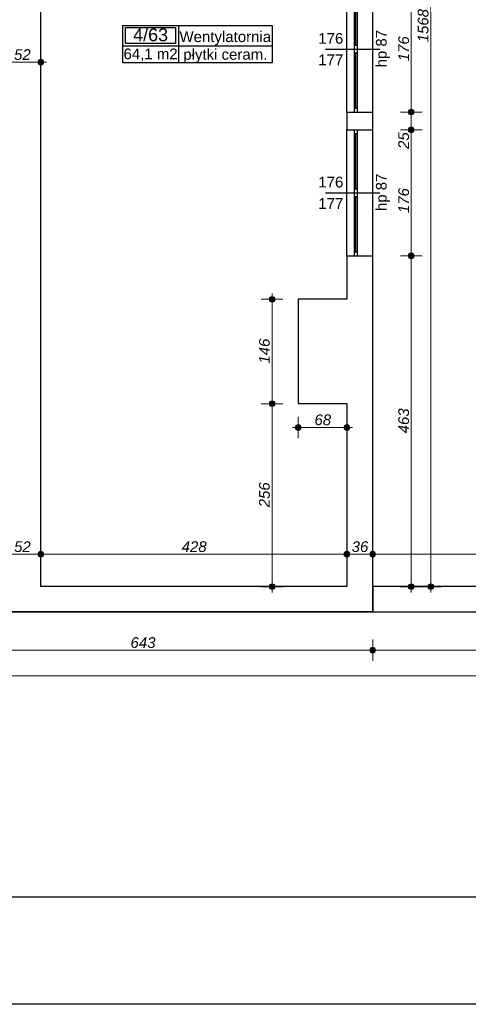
# Model space of a CAD drawing. Header units: millimetres. Extents: x -170998 to -45998, y 10557 to 52557.
# Tile 77 of 92: x -86213 to -79941, y 10557 to 24331. Entities that reach past the tile are written whole.
import ezdxf
from ezdxf.enums import TextEntityAlignment as Align

# ---------------------------------------------------------------- set-up
doc = ezdxf.new("R2010")
doc.units = ezdxf.units.MM
doc.header["$MEASUREMENT"] = 0
doc.linetypes.add('Wipeout_Contour', pattern=[1000, 0, -1000])
for name, color, linetype in [('Obiekt', 7, 'Continuous'), ('Okno', 7, 'Continuous'), ('Polilinia', 7, 'Continuous'), ('Strefa', 7, 'Continuous'), ('Strop', 7, 'Continuous'), ('Słup', 7, 'Continuous'), ('Wymiary', 7, 'Continuous'), ('Ściana', 7, 'Continuous')]:
    doc.layers.add(name, color=color, linetype=linetype)
doc.styles.add('Arial', font='txt')
doc.dimstyles.new('GENERATED_STYLE__1', dxfattribs={"dimtxt": 150, "dimasz": 152, "dimexe": 0.18, "dimexo": 0, "dimgap": 0.09, "dimtad": 1, "dimtih": 1, "dimtoh": 1, "dimlfac": 0.1, "dimzin": 0, "dimdsep": 46, "dimtxsty": 'Arial', "dimblk": 'ARROWHEAD_11', "dimblk1": 'ARROWHEAD_11', "dimblk2": 'ARROWHEAD_11', "dimcen": 0.09, "dimclrd": 114, "dimclre": 114, "dimclrt": 114, "dimazin": 0, "dimtfac": 1, "dimtdec": 4, "dimtmove": 0, "dimatfit": 3, "dimfxl": 1, "dimtolj": 1, "dimtzin": 0, "dimarcsym": 0})
doc.dimstyles.new('GENERATED_STYLE__2', dxfattribs={"dimtxt": 150, "dimasz": 152, "dimexe": 0.18, "dimexo": 0, "dimgap": 0.09, "dimtad": 1, "dimlfac": 0.1, "dimzin": 0, "dimdsep": 46, "dimtxsty": 'Arial', "dimblk": 'ARROWHEAD_11', "dimblk1": 'ARROWHEAD_11', "dimblk2": 'ARROWHEAD_11', "dimcen": 0.09, "dimclrd": 114, "dimclre": 114, "dimclrt": 114, "dimazin": 0, "dimtfac": 1, "dimtdec": 4, "dimtmove": 0, "dimatfit": 3, "dimfxl": 1, "dimtolj": 1, "dimtzin": 0, "dimarcsym": 0})

# ---------------------------------------------------------------- blocks, each defined once
blk = doc.blocks.new('Wentylatornia_4_63_63', base_point=(-83994, 23964))
at = {"layer": 'Strefa'}
for p, q in [((-84773, 24247), (-82683, 24247)), ((-84773, 23729), (-84773, 24247)), ((-83994, 24247), (-83994, 23729)), ((-82683, 24247), (-82683, 23729)), ((-84734, 24221), (-84033, 24221)), ((-84734, 23995), (-84734, 24221)), ((-84033, 24221), (-84033, 23995)), ((-84033, 23995), (-84734, 23995)), ((-84773, 23964), (-82683, 23964)), ((-82683, 23729), (-84773, 23729))]:
    blk.add_line(p, q, dxfattribs=at)
at = {"layer": 'Strefa', "style": 'Arial'}
for tag, height, p in [('ROOM_NUMBER', 180, (-84383, 24119)), ('ROOM_NAME', 150, (-83338, 24093)), ('ROOM_CALC_AREA', 150, (-84383, 23852)), ('floor_f', 150, (-83338, 23845))]:
    blk.add_attdef(tag, text='', height=height, dxfattribs=at).set_placement(p, align=Align.MIDDLE_CENTER)
blk = doc.blocks.new('*D119')
at = {"layer": 'Wymiary', "linetype": 'Continuous', "lineweight": 13}
for points in [[(-86398, 16852), (-86401, 16867), (-86410, 16880), (-86423, 16889), (-86438, 16892), (-86453, 16889), (-86466, 16880), (-86475, 16867), (-86478, 16852), (-86475, 16837), (-86466, 16824), (-86453, 16815), (-86438, 16812), (-86423, 16815), (-86410, 16824), (-86401, 16837)], [(-85878, 16852), (-85881, 16867), (-85890, 16880), (-85903, 16889), (-85918, 16892), (-85933, 16889), (-85946, 16880), (-85955, 16867), (-85958, 16852), (-85955, 16837), (-85946, 16824), (-85933, 16815), (-85918, 16812), (-85903, 16815), (-85890, 16824), (-85881, 16837)]]:
    blk.add_hatch(color=114, dxfattribs=at).paths.add_polyline_path(points)
at = {"layer": 'Wymiary', "color": 114, "lineweight": 13}
for p, q in [((-86438, 16892), (-86438, 17002)), ((-85918, 16892), (-85918, 17002)), ((-86438, 16702), (-86438, 16812)), ((-86398, 16852), (-85958, 16852)), ((-85918, 16702), (-85918, 16812))]:
    blk.add_line(p, q, dxfattribs=at)
for centre in [(-86438, 16852), (-85918, 16852)]:
    blk.add_circle(centre, 40, dxfattribs=at)
at = {"layer": 'Wymiary', "color": 114, "lineweight": 13, "insert": (-86292, 16882), "char_height": 150, "attachment_point": 7, "style": 'Arial'}
blk.add_mtext('\\A1;{\\fArial|b0|i1|c238|p38;52}', dxfattribs=at)
blk = doc.blocks.new('ARROWHEAD_11')
at = {"color": 0, "linetype": 'Continuous', "lineweight": 0}
blk.add_line((0, 0), (-1, 0), dxfattribs=at)
at = {"color": 0, "linetype": 'Continuous', "lineweight": 0, "const_width": 0.25, "flags": 128}
blk.add_lwpolyline([(-0.125, 0, 1), (0.125, 0, 1)], format="xyb", close=True, dxfattribs=at)
blk = doc.blocks.new('*D120')
at = {"layer": 'Wymiary', "linetype": 'Continuous', "lineweight": 13}
for points in [[(-85878, 16852), (-85881, 16867), (-85890, 16880), (-85903, 16889), (-85918, 16892), (-85933, 16889), (-85946, 16880), (-85955, 16867), (-85958, 16852), (-85955, 16837), (-85946, 16824), (-85933, 16815), (-85918, 16812), (-85903, 16815), (-85890, 16824), (-85881, 16837)], [(-81598, 16852), (-81601, 16867), (-81610, 16880), (-81623, 16889), (-81638, 16892), (-81653, 16889), (-81666, 16880), (-81675, 16867), (-81678, 16852), (-81675, 16837), (-81666, 16824), (-81653, 16815), (-81638, 16812), (-81623, 16815), (-81610, 16824), (-81601, 16837)]]:
    blk.add_hatch(color=114, dxfattribs=at).paths.add_polyline_path(points)
at = {"layer": 'Wymiary', "color": 114, "lineweight": 13}
for p, q in [((-85918, 16892), (-85918, 17002)), ((-81638, 16892), (-81638, 17002)), ((-85918, 16702), (-85918, 16812)), ((-85878, 16852), (-81678, 16852)), ((-81638, 16702), (-81638, 16812))]:
    blk.add_line(p, q, dxfattribs=at)
for centre in [(-85918, 16852), (-81638, 16852)]:
    blk.add_circle(centre, 40, dxfattribs=at)
at = {"layer": 'Wymiary', "color": 114, "lineweight": 13, "insert": (-83949, 16882), "char_height": 150, "attachment_point": 7, "style": 'Arial'}
blk.add_mtext('\\A1;{\\fArial|b0|i1|c238|p38;428}', dxfattribs=at)
blk = doc.blocks.new('*D121')
at = {"layer": 'Wymiary', "linetype": 'Continuous', "lineweight": 13}
for points in [[(-81598, 16852), (-81601, 16867), (-81610, 16880), (-81623, 16889), (-81638, 16892), (-81653, 16889), (-81666, 16880), (-81675, 16867), (-81678, 16852), (-81675, 16837), (-81666, 16824), (-81653, 16815), (-81638, 16812), (-81623, 16815), (-81610, 16824), (-81601, 16837)], [(-81238, 16852), (-81241, 16867), (-81250, 16880), (-81263, 16889), (-81278, 16892), (-81293, 16889), (-81306, 16880), (-81315, 16867), (-81318, 16852), (-81315, 16837), (-81306, 16824), (-81293, 16815), (-81278, 16812), (-81263, 16815), (-81250, 16824), (-81241, 16837)]]:
    blk.add_hatch(color=114, dxfattribs=at).paths.add_polyline_path(points)
at = {"layer": 'Wymiary', "color": 114, "lineweight": 13}
for p, q in [((-81638, 16892), (-81638, 17002)), ((-81278, 16892), (-81278, 17002)), ((-81638, 16702), (-81638, 16812)), ((-81598, 16852), (-81318, 16852)), ((-81278, 16702), (-81278, 16812))]:
    blk.add_line(p, q, dxfattribs=at)
for centre in [(-81638, 16852), (-81278, 16852)]:
    blk.add_circle(centre, 40, dxfattribs=at)
at = {"layer": 'Wymiary', "color": 114, "lineweight": 13, "insert": (-81572, 16882), "char_height": 150, "attachment_point": 7, "style": 'Arial'}
blk.add_mtext('\\A1;{\\fArial|b0|i1|c238|p38;36}', dxfattribs=at)
blk = doc.blocks.new('*D122')
at = {"layer": 'Wymiary', "linetype": 'Continuous', "lineweight": 13}
for points in [[(-81238, 16852), (-81241, 16867), (-81250, 16880), (-81263, 16889), (-81278, 16892), (-81293, 16889), (-81306, 16880), (-81315, 16867), (-81318, 16852), (-81315, 16837), (-81306, 16824), (-81293, 16815), (-81278, 16812), (-81263, 16815), (-81250, 16824), (-81241, 16837)], [(-75068, 16852), (-75071, 16867), (-75080, 16880), (-75093, 16889), (-75108, 16892), (-75123, 16889), (-75136, 16880), (-75145, 16867), (-75148, 16852), (-75145, 16837), (-75136, 16824), (-75123, 16815), (-75108, 16812), (-75093, 16815), (-75080, 16824), (-75071, 16837)]]:
    blk.add_hatch(color=114, dxfattribs=at).paths.add_polyline_path(points)
at = {"layer": 'Wymiary', "color": 114, "lineweight": 13}
for p, q in [((-81278, 16892), (-81278, 17002)), ((-75108, 16892), (-75108, 17002)), ((-81278, 16702), (-81278, 16812)), ((-81238, 16852), (-75148, 16852)), ((-75108, 16702), (-75108, 16812))]:
    blk.add_line(p, q, dxfattribs=at)
for centre in [(-81278, 16852), (-75108, 16852)]:
    blk.add_circle(centre, 40, dxfattribs=at)
at = {"layer": 'Wymiary', "color": 114, "lineweight": 13, "char_height": 150, "attachment_point": 7, "style": 'Arial'}
for s, insert in [('\\A1;{\\fArial|b0|i1|c238|p38;617}', (-78478, 16882)), ('\\A1;{\\fArial|b0|i1|c238|p38;30}', (-75376, 16882))]:
    blk.add_mtext(s, dxfattribs=dict(at, insert=insert))
blk = doc.blocks.new('*D408')
at = {"layer": 'Wymiary', "linetype": 'Continuous', "lineweight": 13}
for points in [[(-86398, 23736), (-86401, 23751), (-86410, 23764), (-86423, 23773), (-86438, 23776), (-86453, 23773), (-86466, 23764), (-86475, 23751), (-86478, 23736), (-86475, 23721), (-86466, 23708), (-86453, 23699), (-86438, 23696), (-86423, 23699), (-86410, 23708), (-86401, 23721)], [(-85878, 23736), (-85881, 23751), (-85890, 23764), (-85903, 23773), (-85918, 23776), (-85933, 23773), (-85946, 23764), (-85955, 23751), (-85958, 23736), (-85955, 23721), (-85946, 23708), (-85933, 23699), (-85918, 23696), (-85903, 23699), (-85890, 23708), (-85881, 23721)]]:
    blk.add_hatch(color=114, dxfattribs=at).paths.add_polyline_path(points)
at = {"layer": 'Wymiary', "color": 114, "lineweight": 13}
for p, q in [((-86438, 23776), (-86438, 23886)), ((-85918, 23776), (-85918, 23886)), ((-86438, 23586), (-86438, 23696)), ((-86398, 23736), (-85958, 23736)), ((-85918, 23586), (-85918, 23696)), ((-85878, 23736), (-85838, 23736))]:
    blk.add_line(p, q, dxfattribs=at)
for centre in [(-86438, 23736), (-85918, 23736)]:
    blk.add_circle(centre, 40, dxfattribs=at)
at = {"layer": 'Wymiary', "color": 114, "lineweight": 13, "insert": (-86292, 23766), "char_height": 150, "attachment_point": 7, "style": 'Arial'}
blk.add_mtext('\\A1;{\\fArial|b0|i1|c238|p38;52}', dxfattribs=at)
blk = doc.blocks.new('*D714')
at = {"layer": 'Wymiary', "linetype": 'Continuous', "lineweight": 13}
for points in [[(-87668, 15510), (-87671, 15525), (-87680, 15538), (-87693, 15547), (-87708, 15550), (-87723, 15547), (-87736, 15538), (-87745, 15525), (-87748, 15510), (-87745, 15494), (-87736, 15481), (-87723, 15473), (-87708, 15470), (-87693, 15473), (-87680, 15481), (-87671, 15494)], [(-81238, 15510), (-81241, 15525), (-81250, 15538), (-81263, 15547), (-81278, 15550), (-81293, 15547), (-81306, 15538), (-81315, 15525), (-81318, 15510), (-81315, 15494), (-81306, 15481), (-81293, 15473), (-81278, 15470), (-81263, 15473), (-81250, 15481), (-81241, 15494)]]:
    blk.add_hatch(color=114, dxfattribs=at).paths.add_polyline_path(points)
at = {"layer": 'Wymiary', "color": 114, "lineweight": 13}
for p, q in [((-87708, 15550), (-87708, 15660)), ((-81278, 15550), (-81278, 15660)), ((-87708, 15360), (-87708, 15470)), ((-87668, 15510), (-81318, 15510)), ((-81278, 15360), (-81278, 15470))]:
    blk.add_line(p, q, dxfattribs=at)
for centre in [(-87708, 15510), (-81278, 15510)]:
    blk.add_circle(centre, 40, dxfattribs=at)
at = {"layer": 'Wymiary', "color": 114, "lineweight": 13, "insert": (-84664, 15540), "char_height": 150, "attachment_point": 7, "style": 'Arial'}
blk.add_mtext('\\A1;{\\fArial|b0|i1|c238|p38;643}', dxfattribs=at)
blk = doc.blocks.new('*D715')
at = {"layer": 'Wymiary', "linetype": 'Continuous', "lineweight": 13}
for points in [[(-81238, 15510), (-81241, 15525), (-81250, 15538), (-81263, 15547), (-81278, 15550), (-81293, 15547), (-81306, 15538), (-81315, 15525), (-81318, 15510), (-81315, 15494), (-81306, 15481), (-81293, 15473), (-81278, 15470), (-81263, 15473), (-81250, 15481), (-81241, 15494)], [(-74768, 15510), (-74771, 15525), (-74780, 15538), (-74793, 15547), (-74808, 15550), (-74823, 15547), (-74836, 15538), (-74845, 15525), (-74848, 15510), (-74845, 15494), (-74836, 15481), (-74823, 15473), (-74808, 15470), (-74793, 15473), (-74780, 15481), (-74771, 15494)]]:
    blk.add_hatch(color=114, dxfattribs=at).paths.add_polyline_path(points)
at = {"layer": 'Wymiary', "color": 114, "lineweight": 13}
for p, q in [((-81278, 15550), (-81278, 15660)), ((-74808, 15550), (-74808, 15660)), ((-81278, 15360), (-81278, 15470)), ((-81238, 15510), (-74848, 15510)), ((-74808, 15360), (-74808, 15470))]:
    blk.add_line(p, q, dxfattribs=at)
for centre in [(-81278, 15510), (-74808, 15510)]:
    blk.add_circle(centre, 40, dxfattribs=at)
at = {"layer": 'Wymiary', "color": 114, "lineweight": 13, "insert": (-78214, 15540), "char_height": 150, "attachment_point": 7, "style": 'Arial'}
blk.add_mtext('\\A1;{\\fArial|b0|i1|c238|p38;647}', dxfattribs=at)
blk = doc.blocks.new('*D717')
at = {"layer": 'Wymiary', "linetype": 'Continuous', "lineweight": 13}
for points in [[(-140218, 15153), (-140221, 15168), (-140230, 15181), (-140243, 15190), (-140258, 15193), (-140273, 15190), (-140286, 15181), (-140295, 15168), (-140298, 15153), (-140295, 15137), (-140286, 15124), (-140273, 15116), (-140258, 15113), (-140243, 15116), (-140230, 15124), (-140221, 15137)], [(-67518, 15153), (-67521, 15168), (-67530, 15181), (-67543, 15190), (-67558, 15193), (-67573, 15190), (-67586, 15181), (-67595, 15168), (-67598, 15153), (-67595, 15137), (-67586, 15124), (-67573, 15116), (-67558, 15113), (-67543, 15116), (-67530, 15124), (-67521, 15137)]]:
    blk.add_hatch(color=114, dxfattribs=at).paths.add_polyline_path(points)
at = {"layer": 'Wymiary', "color": 114, "lineweight": 13}
for p, q in [((-140258, 15193), (-140258, 15303)), ((-67558, 15193), (-67558, 15303)), ((-140338, 15153), (-140298, 15153)), ((-140218, 15153), (-67598, 15153)), ((-67518, 15153), (-67478, 15153)), ((-140258, 15003), (-140258, 15113)), ((-67558, 15003), (-67558, 15113))]:
    blk.add_line(p, q, dxfattribs=at)
for centre in [(-140258, 15153), (-67558, 15153)]:
    blk.add_circle(centre, 40, dxfattribs=at)
at = {"layer": 'Wymiary', "color": 114, "lineweight": 13, "insert": (-104307, 15183), "char_height": 150, "attachment_point": 7, "style": 'Arial'}
blk.add_mtext('\\A1;{\\fArial|b0|i1|c238|p38;7\xa0270,01}', dxfattribs=at)
blk = doc.blocks.new('*D720')
at = {"layer": 'Wymiary', "linetype": 'Continuous', "lineweight": 13}
for points in [[(-82645, 18959), (-82648, 18975), (-82657, 18988), (-82670, 18996), (-82685, 18999), (-82700, 18996), (-82713, 18988), (-82722, 18975), (-82725, 18959), (-82722, 18944), (-82713, 18931), (-82700, 18922), (-82685, 18919), (-82670, 18922), (-82657, 18931), (-82648, 18944)], [(-82645, 16399), (-82648, 16415), (-82657, 16428), (-82670, 16436), (-82685, 16439), (-82700, 16436), (-82713, 16428), (-82722, 16415), (-82725, 16399), (-82722, 16384), (-82713, 16371), (-82700, 16362), (-82685, 16359), (-82670, 16362), (-82657, 16371), (-82648, 16384)]]:
    blk.add_hatch(color=114, dxfattribs=at).paths.add_polyline_path(points)
at = {"layer": 'Wymiary', "color": 114, "lineweight": 13}
for p, q in [((-82725, 18959), (-82835, 18959)), ((-82685, 16439), (-82685, 18919)), ((-82535, 18959), (-82645, 18959)), ((-82725, 16399), (-82835, 16399)), ((-82535, 16399), (-82645, 16399)), ((-82685, 16319), (-82685, 16359))]:
    blk.add_line(p, q, dxfattribs=at)
for centre in [(-82685, 18959), (-82685, 16399)]:
    blk.add_circle(centre, 40, dxfattribs=at)
at = {"layer": 'Wymiary', "color": 114, "lineweight": 13, "insert": (-82715, 17509), "char_height": 150, "attachment_point": 7, "rotation": 90, "style": 'Arial'}
blk.add_mtext('\\A1;{\\fArial|b0|i1|c238|p38;256}', dxfattribs=at)
blk = doc.blocks.new('*D721')
at = {"layer": 'Wymiary', "linetype": 'Continuous', "lineweight": 13}
for points in [[(-82645, 20419), (-82648, 20435), (-82657, 20448), (-82670, 20456), (-82685, 20459), (-82700, 20456), (-82713, 20448), (-82722, 20435), (-82725, 20419), (-82722, 20404), (-82713, 20391), (-82700, 20382), (-82685, 20379), (-82670, 20382), (-82657, 20391), (-82648, 20404)], [(-82645, 18959), (-82648, 18975), (-82657, 18988), (-82670, 18996), (-82685, 18999), (-82700, 18996), (-82713, 18988), (-82722, 18975), (-82725, 18959), (-82722, 18944), (-82713, 18931), (-82700, 18922), (-82685, 18919), (-82670, 18922), (-82657, 18931), (-82648, 18944)]]:
    blk.add_hatch(color=114, dxfattribs=at).paths.add_polyline_path(points)
at = {"layer": 'Wymiary', "color": 114, "lineweight": 13}
for p, q in [((-82725, 20419), (-82835, 20419)), ((-82685, 20459), (-82685, 20499)), ((-82535, 20419), (-82645, 20419)), ((-82685, 18999), (-82685, 20379)), ((-82725, 18959), (-82835, 18959)), ((-82535, 18959), (-82645, 18959))]:
    blk.add_line(p, q, dxfattribs=at)
for centre in [(-82685, 20419), (-82685, 18959)]:
    blk.add_circle(centre, 40, dxfattribs=at)
at = {"layer": 'Wymiary', "color": 114, "lineweight": 13, "insert": (-82715, 19519), "char_height": 150, "attachment_point": 7, "rotation": 90, "style": 'Arial'}
blk.add_mtext('\\A1;{\\fArial|b0|i1|c238|p38;146}', dxfattribs=at)
blk = doc.blocks.new('*D722')
at = {"layer": 'Wymiary', "linetype": 'Continuous', "lineweight": 13}
for points in [[(-82278, 18626), (-82281, 18641), (-82290, 18654), (-82303, 18662), (-82318, 18666), (-82333, 18662), (-82346, 18654), (-82355, 18641), (-82358, 18626), (-82355, 18610), (-82346, 18597), (-82333, 18589), (-82318, 18586), (-82303, 18589), (-82290, 18597), (-82281, 18610)], [(-81598, 18626), (-81601, 18641), (-81610, 18654), (-81623, 18662), (-81638, 18666), (-81653, 18662), (-81666, 18654), (-81675, 18641), (-81678, 18626), (-81675, 18610), (-81666, 18597), (-81653, 18589), (-81638, 18586), (-81623, 18589), (-81610, 18597), (-81601, 18610)]]:
    blk.add_hatch(color=114, dxfattribs=at).paths.add_polyline_path(points)
at = {"layer": 'Wymiary', "color": 114, "lineweight": 13}
for p, q in [((-82318, 18666), (-82318, 18776)), ((-81638, 18666), (-81638, 18776)), ((-82398, 18626), (-82358, 18626)), ((-82278, 18626), (-81678, 18626)), ((-81598, 18626), (-81558, 18626)), ((-82318, 18476), (-82318, 18586)), ((-81638, 18476), (-81638, 18586))]:
    blk.add_line(p, q, dxfattribs=at)
for centre in [(-82318, 18626), (-81638, 18626)]:
    blk.add_circle(centre, 40, dxfattribs=at)
at = {"layer": 'Wymiary', "color": 114, "lineweight": 13, "insert": (-82092, 18656), "char_height": 150, "attachment_point": 7, "style": 'Arial'}
blk.add_mtext('\\A1;{\\fArial|b0|i1|c238|p38;68}', dxfattribs=at)
blk = doc.blocks.new('*D729')
at = {"layer": 'Wymiary', "linetype": 'Continuous', "lineweight": 13}
for points in [[(-80698, 21029), (-80701, 21045), (-80710, 21058), (-80723, 21066), (-80738, 21069), (-80754, 21066), (-80767, 21058), (-80775, 21045), (-80778, 21029), (-80775, 21014), (-80767, 21001), (-80754, 20992), (-80738, 20989), (-80723, 20992), (-80710, 21001), (-80701, 21014)], [(-80698, 16399), (-80701, 16415), (-80710, 16428), (-80723, 16436), (-80738, 16439), (-80754, 16436), (-80767, 16428), (-80775, 16415), (-80778, 16399), (-80775, 16384), (-80767, 16371), (-80754, 16362), (-80738, 16359), (-80723, 16362), (-80710, 16371), (-80701, 16384)]]:
    blk.add_hatch(color=114, dxfattribs=at).paths.add_polyline_path(points)
at = {"layer": 'Wymiary', "color": 114, "lineweight": 13}
for p, q in [((-80778, 21029), (-80888, 21029)), ((-80738, 16439), (-80738, 20989)), ((-80588, 21029), (-80698, 21029)), ((-80778, 16399), (-80888, 16399)), ((-80588, 16399), (-80698, 16399)), ((-80738, 16319), (-80738, 16359))]:
    blk.add_line(p, q, dxfattribs=at)
for centre in [(-80738, 21029), (-80738, 16399)]:
    blk.add_circle(centre, 40, dxfattribs=at)
at = {"layer": 'Wymiary', "color": 114, "lineweight": 13, "insert": (-80768, 18544), "char_height": 150, "attachment_point": 7, "rotation": 90, "style": 'Arial'}
blk.add_mtext('\\A1;{\\fArial|b0|i1|c238|p38;463}', dxfattribs=at)
blk = doc.blocks.new('*D730')
at = {"layer": 'Wymiary', "linetype": 'Continuous', "lineweight": 13}
for points in [[(-80698, 22789), (-80701, 22805), (-80710, 22818), (-80723, 22826), (-80738, 22829), (-80754, 22826), (-80767, 22818), (-80775, 22805), (-80778, 22789), (-80775, 22774), (-80767, 22761), (-80754, 22752), (-80738, 22749), (-80723, 22752), (-80710, 22761), (-80701, 22774)], [(-80698, 21029), (-80701, 21045), (-80710, 21058), (-80723, 21066), (-80738, 21069), (-80754, 21066), (-80767, 21058), (-80775, 21045), (-80778, 21029), (-80775, 21014), (-80767, 21001), (-80754, 20992), (-80738, 20989), (-80723, 20992), (-80710, 21001), (-80701, 21014)]]:
    blk.add_hatch(color=114, dxfattribs=at).paths.add_polyline_path(points)
at = {"layer": 'Wymiary', "color": 114, "lineweight": 13}
for p, q in [((-80778, 22789), (-80888, 22789)), ((-80738, 21069), (-80738, 22749)), ((-80588, 22789), (-80698, 22789)), ((-80778, 21029), (-80888, 21029)), ((-80588, 21029), (-80698, 21029))]:
    blk.add_line(p, q, dxfattribs=at)
for centre in [(-80738, 22789), (-80738, 21029)]:
    blk.add_circle(centre, 40, dxfattribs=at)
at = {"layer": 'Wymiary', "color": 114, "lineweight": 13, "char_height": 150, "attachment_point": 7, "rotation": 90, "style": 'Arial'}
for s, insert in [('\\A1;{\\fArial|b0|i1|c238|p38;25}', (-80768, 22522)), ('\\A1;{\\fArial|b0|i1|c238|p38;176}', (-80768, 21625))]:
    blk.add_mtext(s, dxfattribs=dict(at, insert=insert))
blk = doc.blocks.new('*D731')
at = {"layer": 'Wymiary', "linetype": 'Continuous', "lineweight": 13}
for points in [[(-80698, 23039), (-80701, 23055), (-80710, 23068), (-80723, 23076), (-80738, 23079), (-80754, 23076), (-80767, 23068), (-80775, 23055), (-80778, 23039), (-80775, 23024), (-80767, 23011), (-80754, 23002), (-80738, 22999), (-80723, 23002), (-80710, 23011), (-80701, 23024)], [(-80698, 22789), (-80701, 22805), (-80710, 22818), (-80723, 22826), (-80738, 22829), (-80754, 22826), (-80767, 22818), (-80775, 22805), (-80778, 22789), (-80775, 22774), (-80767, 22761), (-80754, 22752), (-80738, 22749), (-80723, 22752), (-80710, 22761), (-80701, 22774)]]:
    blk.add_hatch(color=114, dxfattribs=at).paths.add_polyline_path(points)
at = {"layer": 'Wymiary', "color": 114, "lineweight": 13}
for p, q in [((-80778, 23039), (-80888, 23039)), ((-80588, 23039), (-80698, 23039)), ((-80738, 22829), (-80738, 22999)), ((-80778, 22789), (-80888, 22789)), ((-80588, 22789), (-80698, 22789))]:
    blk.add_line(p, q, dxfattribs=at)
for centre in [(-80738, 23039), (-80738, 22789)]:
    blk.add_circle(centre, 40, dxfattribs=at)
blk = doc.blocks.new('*D732')
at = {"layer": 'Wymiary', "linetype": 'Continuous', "lineweight": 13}
for points in [[(-80698, 24799), (-80701, 24815), (-80710, 24828), (-80723, 24836), (-80738, 24839), (-80754, 24836), (-80767, 24828), (-80775, 24815), (-80778, 24799), (-80775, 24784), (-80767, 24771), (-80754, 24762), (-80738, 24759), (-80723, 24762), (-80710, 24771), (-80701, 24784)], [(-80698, 23039), (-80701, 23055), (-80710, 23068), (-80723, 23076), (-80738, 23079), (-80754, 23076), (-80767, 23068), (-80775, 23055), (-80778, 23039), (-80775, 23024), (-80767, 23011), (-80754, 23002), (-80738, 22999), (-80723, 23002), (-80710, 23011), (-80701, 23024)]]:
    blk.add_hatch(color=114, dxfattribs=at).paths.add_polyline_path(points)
at = {"layer": 'Wymiary', "color": 114, "lineweight": 13}
for p, q in [((-80778, 24799), (-80888, 24799)), ((-80588, 24799), (-80698, 24799)), ((-80738, 23079), (-80738, 24759)), ((-80778, 23039), (-80888, 23039)), ((-80588, 23039), (-80698, 23039))]:
    blk.add_line(p, q, dxfattribs=at)
for centre in [(-80738, 24799), (-80738, 23039)]:
    blk.add_circle(centre, 40, dxfattribs=at)
at = {"layer": 'Wymiary', "color": 114, "lineweight": 13, "insert": (-80768, 23749), "char_height": 150, "attachment_point": 7, "rotation": 90, "style": 'Arial'}
blk.add_mtext('\\A1;{\\fArial|b0|i1|c238|p38;176}', dxfattribs=at)
blk = doc.blocks.new('*D736')
at = {"layer": 'Wymiary', "linetype": 'Continuous', "lineweight": 13}
for points in [[(-80426, 32085), (-80429, 32100), (-80438, 32113), (-80451, 32122), (-80466, 32125), (-80482, 32122), (-80495, 32113), (-80503, 32100), (-80506, 32085), (-80503, 32069), (-80495, 32056), (-80482, 32048), (-80466, 32045), (-80451, 32048), (-80438, 32056), (-80429, 32069)], [(-80426, 16399), (-80429, 16415), (-80438, 16428), (-80451, 16436), (-80466, 16439), (-80482, 16436), (-80495, 16428), (-80503, 16415), (-80506, 16399), (-80503, 16384), (-80495, 16371), (-80482, 16362), (-80466, 16359), (-80451, 16362), (-80438, 16371), (-80429, 16384)]]:
    blk.add_hatch(color=114, dxfattribs=at).paths.add_polyline_path(points)
at = {"layer": 'Wymiary', "color": 114, "lineweight": 13}
for p, q in [((-80466, 32125), (-80466, 32165)), ((-80506, 32085), (-80616, 32085)), ((-80466, 16439), (-80466, 32045)), ((-80316, 32085), (-80426, 32085)), ((-80506, 16399), (-80616, 16399)), ((-80316, 16399), (-80426, 16399)), ((-80466, 16319), (-80466, 16359))]:
    blk.add_line(p, q, dxfattribs=at)
for centre in [(-80466, 32085), (-80466, 16399)]:
    blk.add_circle(centre, 40, dxfattribs=at)
at = {"layer": 'Wymiary', "color": 114, "lineweight": 13, "insert": (-80496, 24014), "char_height": 150, "attachment_point": 7, "rotation": 90, "style": 'Arial'}
blk.add_mtext('\\A1;{\\fArial|b0|i1|c238|p38;1568}', dxfattribs=at)

msp = doc.modelspace()

# ---------------------------------------------------------------- linework, layer by layer
at = {"layer": 'Obiekt'}
for p, q in [((-81938.018, 23919.32), (-81178.018, 23919.32)), ((-81938.018, 21909.32), (-81178.018, 21909.32))]:
    msp.add_line(p, q, dxfattribs=at)
at = {"layer": 'Okno'}
for p, q in [((-81638.018, 23039.32), (-81638.018, 24799.32)), ((-81278.018, 23039.32), (-81278.018, 24799.32)), ((-81538.018, 24749.32), (-81538.018, 23969.32)), ((-81513.018, 23969.32), (-81513.018, 24749.32)), ((-81488.018, 23969.32), (-81488.018, 24749.32)), ((-81488.018, 23969.32), (-81538.018, 23969.32)), ((-81538.018, 23969.32), (-81538.018, 23919.32)), ((-81488.018, 23919.32), (-81488.018, 23969.32)), ((-81538.018, 23919.32), (-81538.018, 23869.32)), ((-81538.018, 23869.32), (-81488.018, 23869.32)), ((-81538.018, 23869.32), (-81538.018, 23089.32)), ((-81513.018, 23089.32), (-81513.018, 23869.32)), ((-81488.018, 23869.32), (-81488.018, 23919.32)), ((-81488.018, 23089.32), (-81488.018, 23869.32)), ((-81488.018, 23089.32), (-81538.018, 23089.32)), ((-81538.018, 23089.32), (-81538.018, 23039.32)), ((-81538.018, 23039.32), (-81488.018, 23039.32)), ((-81488.018, 23039.32), (-81488.018, 23089.32)), ((-81638.018, 21029.32), (-81638.018, 22789.32)), ((-81538.018, 22789.32), (-81538.018, 22739.32)), ((-81538.018, 22789.32), (-81488.018, 22789.32)), ((-81538.018, 22739.32), (-81488.018, 22739.32)), ((-81538.018, 22739.32), (-81538.018, 21959.32)), ((-81513.018, 21959.32), (-81513.018, 22739.32)), ((-81488.018, 22739.32), (-81488.018, 22789.32)), ((-81488.018, 21959.32), (-81488.018, 22739.32)), ((-81278.018, 21029.32), (-81278.018, 22789.32)), ((-81488.018, 21959.32), (-81538.018, 21959.32)), ((-81538.018, 21959.32), (-81538.018, 21909.32)), ((-81538.018, 21909.32), (-81538.018, 21859.32)), ((-81488.018, 21909.32), (-81488.018, 21959.32)), ((-81488.018, 21859.32), (-81488.018, 21909.32)), ((-81538.018, 21859.32), (-81488.018, 21859.32)), ((-81538.018, 21859.32), (-81538.018, 21079.32)), ((-81513.018, 21079.32), (-81513.018, 21859.32)), ((-81488.018, 21079.32), (-81488.018, 21859.32)), ((-81488.018, 21079.32), (-81538.018, 21079.32)), ((-81538.018, 21079.32), (-81538.018, 21029.32)), ((-81488.018, 21029.32), (-81488.018, 21079.32)), ((-81538.018, 21029.32), (-81488.018, 21029.32))]:
    msp.add_line(p, q, dxfattribs=at)
at = {"layer": 'Strop', "flags": 128}
msp.add_lwpolyline([(-114963.364, 42885.522, -0.034912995), (-97147.904, 38702.246, -0.03139835), (-83179.127, 33388.934, -0.003589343), (-81600.813, 32648.61, -0.015549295), (-75154.286, 29191.532, -0.0168287), (-67557.968, 24484.617), (-67557.968, 20745.281), (-74808.018, 20745.281), (-74808.018, 16049.32), (-96528.019, 16049.32), (-96528.019, 14639.32), (-140258.019, 14639.32)], format="xyb", dxfattribs=at)
at = {"layer": 'Słup'}
for p, q in [((-81638.018, 20419.32), (-82318.018, 20419.32)), ((-82318.018, 20419.32), (-82318.018, 18959.32)), ((-82318.018, 18959.32), (-81638.018, 18959.32))]:
    msp.add_line(p, q, dxfattribs=at)
at = {"layer": 'Ściana'}
for p, q in [((-81638.018, 23039.32), (-81538.018, 23039.32)), ((-81538.018, 23039.32), (-81488.018, 23039.32)), ((-81488.018, 23039.32), (-81278.018, 23039.32)), ((-81638.018, 22789.32), (-81538.018, 22789.32)), ((-81538.018, 22789.32), (-81488.018, 22789.32)), ((-81488.018, 22789.32), (-81278.018, 22789.32)), ((-81638.018, 21029.32), (-81538.018, 21029.32)), ((-81538.018, 21029.32), (-81488.018, 21029.32)), ((-81488.018, 21029.32), (-81278.018, 21029.32))]:
    msp.add_line(p, q, dxfattribs=at)
at = {"layer": 'Ściana', "flags": 128}
for points in [[(-85918.019, 16399.32), (-85918.019, 27709.32)], [(-81638.018, 23039.32), (-81638.018, 22789.32)], [(-81278.018, 22789.32), (-81278.018, 23039.32)], [(-81638.018, 21029.32), (-81638.018, 20419.32)], [(-81638.018, 18959.32), (-81638.018, 16399.32)], [(-81638.018, 16399.32), (-85918.019, 16399.32)], [(-81278.018, 16049.32), (-81278.018, 16399.32)], [(-87708.019, 16049.32), (-81278.018, 16049.32)]]:
    msp.add_lwpolyline(points, dxfattribs=at)

# ---------------------------------------------------------------- block references
at = {"layer": 'Strefa'}
ref = msp.add_blockref('Wentylatornia_4_63_63', (-83993.666, 23964.458), dxfattribs=at)
ref.add_attrib('ROOM_NAME', 'Wentylatornia', dxfattribs={"color": 7, "height": 150, "style": 'Arial'}).set_placement((-83338.464, 24092.858), align=Align.MIDDLE_CENTER)
ref.add_attrib('ROOM_NUMBER', '4/63', dxfattribs={"color": 7, "height": 180, "style": 'Arial'}).set_placement((-84383.187, 24119.405), align=Align.MIDDLE_CENTER)
ref.add_attrib('ROOM_CALC_AREA', '64,1 m2', dxfattribs={"color": 7, "height": 150, "style": 'Arial'}).set_placement((-84383.187, 23852.404), align=Align.MIDDLE_CENTER)
ref.add_attrib('floor_f', 'płytki ceram.', dxfattribs={"color": 7, "height": 150, "style": 'Arial'}).set_placement((-83338.464, 23845.358), align=Align.MIDDLE_CENTER)

# ---------------------------------------------------------------- texts
at = {"layer": 'Obiekt', "char_height": 150, "attachment_point": 7, "style": 'Arial'}
for s, insert in [('\\A1;{\\fArial|b0|i0|c238|p38;176}', (-82038.018, 23991.852)), ('\\A1;{\\fArial|b0|i0|c238|p38;177}', (-82038.018, 23694.321)), ('\\A1;{\\fArial|b0|i0|c238|p38;176}', (-82038.018, 21981.852)), ('\\A1;{\\fArial|b0|i0|c238|p38;177}', (-82038.018, 21684.321))]:
    msp.add_mtext(s, dxfattribs=dict(at, insert=insert))
at = {"layer": 'Obiekt', "char_height": 150, "attachment_point": 7, "rotation": 90, "style": 'Arial'}
for insert in [(-81037.184, 23662.863), (-81037.184, 21652.863)]:
    msp.add_mtext('\\A1;{\\fArial|b0|i0|c238|p38;hp 87}', dxfattribs=dict(at, insert=insert))

# ---------------------------------------------------------------- dimensions: what is measured, and where the dimension line sits
at = {"layer": 'Wymiary', "color": 114, "lineweight": 13}
for base, p1, p2, picture, middle in [((-80738.224, 24799.32), (-81278.018, 23039.32), (-81278.018, 24799.32), '*D732', (-80843.224, 23919.32)), ((-80738.224, 23039.32), (-81278.018, 22789.32), (-81278.018, 23039.32), '*D731', (-80843.224, 22635.491)), ((-80738.224, 22789.32), (-81278.018, 21029.32), (-81278.018, 22789.32), '*D730', (-80843.224, 21795.491)), ((-82685.092, 20419.32), (-81638.018, 18959.32), (-82318.018, 20419.32), '*D721', (-82790.092, 19689.32)), ((-82685.092, 18959.32), (-81638.018, 16399.32), (-81638.018, 18959.32), '*D720', (-82790.092, 17679.32))]:
    dim = msp.add_linear_dim(base=base, p1=p1, p2=p2, angle=90, dimstyle='GENERATED_STYLE__2', dxfattribs=at)
    dim.commit()
    dim.dimension.update_dxf_attribs({"geometry": picture, "text_midpoint": middle, "dimtype": 160, "text_rotation": 90})
for base, p1, p2, picture, middle in [((-85918.019, 23735.921), (-86438.019, 21884.32), (-85918.019, 21884.32), '*D408', (-86178.019, 23840.921)), ((-81638.018, 16852.188), (-85918.019, 21884.32), (-81638.018, 23856.974), '*D120', (-83778.019, 16957.188)), ((-81278.018, 16852.188), (-81638.018, 23856.974), (-81278.018, 23856.974), '*D121', (-81458.018, 16957.188)), ((-75108.018, 16852.188), (-81278.018, 23856.974), (-75108.018, 18747.301), '*D122', (-78306.847, 16957.188)), ((-85918.019, 16852.188), (-86438.019, 21884.32), (-85918.019, 21884.32), '*D119', (-86178.019, 16957.188)), ((-81638.018, 18625.521), (-82318.018, 18959.32), (-81638.018, 18959.32), '*D722', (-81978.018, 18730.521))]:
    dim = msp.add_linear_dim(base=base, p1=p1, p2=p2, dimstyle='GENERATED_STYLE__1', dxfattribs=at)
    dim.commit()
    dim.dimension.update_dxf_attribs({"geometry": picture, "text_midpoint": middle, "dimtype": 160})

# ---------------------------------------------------------------- next in the draw order: wipeouts: each hides what was drawn before it
at = {"color": 254, "linetype": 'Wipeout_Contour', "lineweight": 0, "ltscale": 857139.716485}
msp.add_wipeout([(-81278.018, 16399.32), (-81278.018, 16049.32), (-74808.018, 16049.32), (-74930.778, 16192.54), (-74971.482, 16165.343), (-75048.018, 16150.119), (-75124.555, 16165.343), (-75189.44, 16208.698), (-75232.794, 16273.582), (-75248.018, 16350.119), (-75238.232, 16399.32)], dxfattribs=at).dxf.layer = 'Ściana'

# ---------------------------------------------------------------- next in the draw order: linework, layer by layer
at = {"layer": 'Polilinia', "flags": 128}
for points in [[(-170998.218, 52556.652), (-45998.218, 52556.652), (-45998.218, 10556.652), (-170998.218, 10556.652)], [(-167498.218, 51056.652), (-47498.218, 51056.652), (-47498.218, 12056.652), (-167498.218, 12056.652)]]:
    msp.add_lwpolyline(points, close=True, dxfattribs=at)
at = {"layer": 'Ściana', "flags": 128}
for points in [[(-81278.018, 16399.32), (-81278.018, 21029.32)], [(-75238.232, 16399.32), (-81278.018, 16399.32)], [(-81278.018, 16399.32), (-81278.018, 16049.32)], [(-81278.018, 16049.32), (-74808.018, 16049.32)]]:
    msp.add_lwpolyline(points, dxfattribs=at)

# ---------------------------------------------------------------- next in the draw order: dimensions: what is measured, and where the dimension line sits
at = {"layer": 'Wymiary', "color": 114, "lineweight": 13}
dim = msp.add_linear_dim(base=(-80466.374, 32084.628), p1=(-81278.018, 16399.32), p2=(-81278.018, 32084.628), angle=90, text='1568', dimstyle='GENERATED_STYLE__2', dxfattribs=at)
dim.commit()
dim.dimension.update_dxf_attribs({"geometry": '*D736', "text_midpoint": (-80571.374, 24241.974), "dimtype": 160, "text_rotation": 90})
dim = msp.add_linear_dim(base=(-80738.224, 21029.32), p1=(-81278.018, 16399.32), p2=(-81278.018, 21029.32), angle=90, dimstyle='GENERATED_STYLE__2', dxfattribs=at)
dim.commit()
dim.dimension.update_dxf_attribs({"geometry": '*D729', "text_midpoint": (-80843.224, 18714.32), "dimtype": 160, "text_rotation": 90})
for base, p1, p2, picture, middle in [((-67557.968, 15152.749), (-140258.019, 14639.32), (-67557.968, 20909.241), '*D717', (-103907.994, 15257.749)), ((-81278.018, 15509.705), (-87708.019, 16049.32), (-81278.018, 16049.32), '*D714', (-84493.019, 15614.705)), ((-74808.018, 15509.705), (-81278.018, 16049.32), (-74808.018, 16049.32), '*D715', (-78043.018, 15614.705))]:
    dim = msp.add_linear_dim(base=base, p1=p1, p2=p2, dimstyle='GENERATED_STYLE__1', dxfattribs=at)
    dim.commit()
    dim.dimension.update_dxf_attribs({"geometry": picture, "text_midpoint": middle, "dimtype": 160})

doc.saveas('drawing.dxf')
